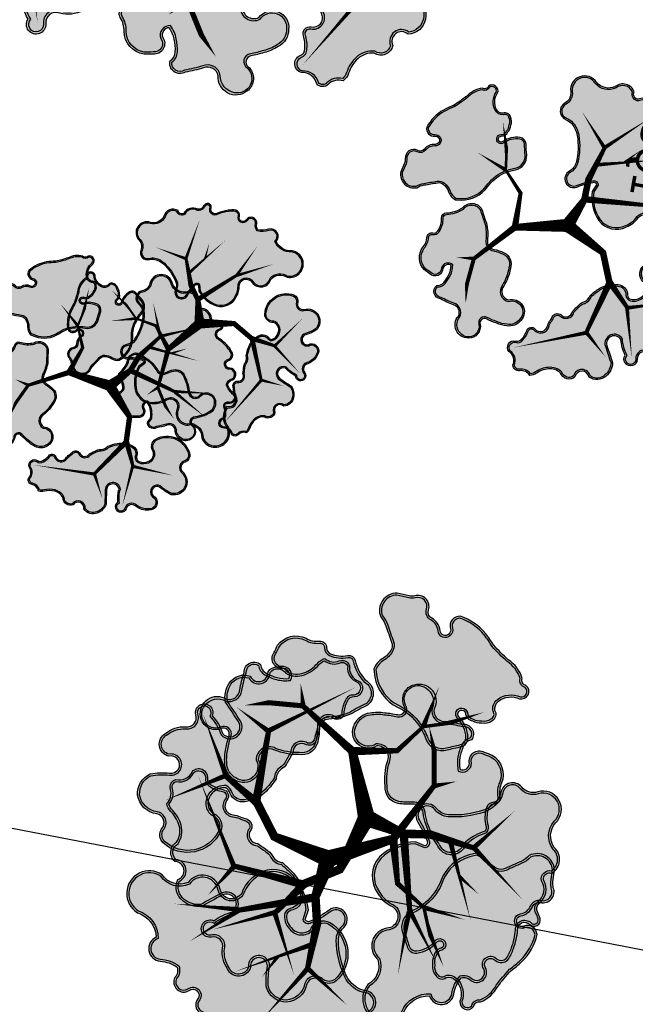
# Model space of a CAD drawing. Header units: metres. Extents: x 32353251 to 32353583, y 5707748 to 5708004.
# Tile 68 of 164: x 32353388 to 32353411, y 5707833 to 5707871. Entities that reach past the tile are written whole.
import ezdxf

# ---------------------------------------------------------------- set-up
doc = ezdxf.new("R2010")
doc.units = ezdxf.units.M
doc.header["$LTSCALE"] = 0.75
doc.layers.get('0').update_dxf_attribs({"linetype": 'CONTINUOUS'})
doc.layers.get('DEFPOINTS').update_dxf_attribs({"linetype": 'CONTINUOUS'})
doc.layers.add('10414942$0$ST-TXT50', color=7, linetype='CONTINUOUS')
doc.layers.add('10414943$0$ST-Mischfläche-Sol', color=7, linetype='CONTINUOUS', lineweight=0, true_color=0x636466)
for name, color, linetype, transparency in [('10414944$0$PF-Krone', 33, 'CONTINUOUS', 0.7), ('10414944$0$PF-Krone_SOL', 70, 'CONTINUOUS', 0.7), ('10414944$0$ST-Baum', 7, 'CONTINUOUS', 0.7)]:
    doc.layers.add(name, color=color, linetype=linetype, transparency=transparency)
doc.layers.add('10414944$0$PF-Stamm', color=7, linetype='CONTINUOUS', true_color=0x5f5144, transparency=0.7)
doc.styles.add('10414942$0$ARIAL NARROW', font='ARIALN.TTF')

# ---------------------------------------------------------------- blocks, each defined once
blk = doc.blocks.new('19-A2-A0')
at = {"layer": 'DEFPOINTS'}
blk.add_lwpolyline([(-489.15, -204.65), (489.15, -204.65), (489.15, 204.65), (-489.15, 204.65)], close=True, dxfattribs=at)
blk = doc.blocks.new('10414943')
at = {"layer": '10414943$0$ST-Mischfläche-Sol'}
h = blk.add_hatch(dxfattribs=at)
h.set_pattern_fill('AR-HBONE', color=256, scale=0.0042, angle=170)
h.set_pattern_definition([(215, (0, 0), (-0.1047920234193, -0.5943050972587), [1.28016, -0.42672]), (305, (-0.34955, -0.24476), (-0.1047920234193, -0.5943050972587), [1.28016, -0.42672])])
edge = h.paths.add_edge_path()
edge.add_line((32353333.407, 5707899.31), (32353335.24, 5707908.862))
edge.add_line((32353335.24, 5707908.862), (32353407.152, 5707895.034))
edge.add_line((32353407.152, 5707895.034), (32353413.706, 5707897.337))
edge.add_line((32353413.706, 5707897.337), (32353481.818, 5707884.239))
edge.add_line((32353481.818, 5707884.239), (32353497.176, 5707881.286))
edge.add_line((32353497.176, 5707881.286), (32353499.704, 5707880.189))
edge.add_line((32353499.704, 5707880.189), (32353502.939, 5707877.836))
edge.add_line((32353502.939, 5707877.836), (32353505.467, 5707876.739))
edge.add_line((32353505.467, 5707876.739), (32353517.005, 5707874.52))
edge.add_line((32353517.005, 5707874.52), (32353517.645, 5707870.615))
edge.add_line((32353517.645, 5707870.615), (32353516.663, 5707870.803))
edge.add_line((32353516.663, 5707870.803), (32353515.44, 5707864.419))
edge.add_line((32353515.44, 5707864.419), (32353479.337, 5707871.339))
edge.add_line((32353479.337, 5707871.339), (32353468.359, 5707873.443))
edge.add_line((32353468.359, 5707873.443), (32353468.779, 5707869.425))
edge.add_arc((32353471.762, 5707869.736), 3, 185.9559, 259.1498)
edge.add_line((32353471.198, 5707866.79), (32353499.612, 5707861.344))
edge.add_line((32353499.612, 5707861.344), (32353497.736, 5707858.394))
edge.add_line((32353497.736, 5707858.394), (32353462.939, 5707865.064))
edge.add_arc((32353461.81, 5707859.171), 6, 79.1498, 96.1372)
edge.add_line((32353461.168, 5707865.137), (32353452.41, 5707864.195))
edge.add_arc((32353451.769, 5707870.161), 6, 259.1149, 276.1372, ccw=False)
edge.add_line((32353450.636, 5707864.269), (32353424.341, 5707869.325))
edge.add_arc((32353425.474, 5707875.217), 6, 242.0483, 259.1149, ccw=False)
edge.add_line((32353422.662, 5707869.917), (32353415, 5707873.982))
edge.add_arc((32353412.188, 5707868.682), 6, 62.0483, 79.1497)
edge.add_line((32353413.318, 5707874.575), (32353366.067, 5707883.631))
edge.add_line((32353366.067, 5707883.631), (32353365.06, 5707886.87))
edge.add_line((32353365.06, 5707886.87), (32353331.246, 5707893.373))
edge.add_line((32353331.246, 5707893.373), (32353331.861, 5707896.566))
edge.add_line((32353331.861, 5707896.566), (32353338.356, 5707895.321))
edge.add_line((32353338.356, 5707895.321), (32353340.491, 5707897.948))
edge.add_line((32353340.491, 5707897.948), (32353344.413, 5707897.2))
edge.add_line((32353344.413, 5707897.2), (32353345.428, 5707893.961))
edge.add_line((32353345.428, 5707893.961), (32353351.009, 5707892.888))
edge.add_line((32353351.009, 5707892.888), (32353351.574, 5707895.828))
edge.add_line((32353351.574, 5707895.828), (32353371.217, 5707892.063))
edge.add_line((32353371.217, 5707892.063), (32353370.648, 5707889.105))
edge.add_line((32353370.648, 5707889.105), (32353371.654, 5707885.87))
edge.add_line((32353371.654, 5707885.87), (32353406.652, 5707879.162))
edge.add_arc((32353407.216, 5707882.11), 3.001, 259.1591, 333.481)
edge.add_line((32353409.902, 5707880.769), (32353411.749, 5707884.294))
edge.add_line((32353411.749, 5707884.294), (32353333.407, 5707899.31))
blk = doc.blocks.new('10414942')
at = {"layer": '10414942$0$ST-TXT50', "insert": (32353412.523, 5707866.815), "char_height": 1.25, "attachment_point": 1, "rotation": 259.7746, "style": '10414942$0$ARIAL NARROW'}
blk.add_mtext_dynamic_manual_height_columns('SQ1', width=2.98856, gutter_width=1.25, heights=[0.663], dxfattribs=at)
blk = doc.blocks.new('10414944$0$PF-BAUM_12')
at = {"layer": '10414944$0$PF-Krone_SOL', "transparency": 33554457}
h = blk.add_hatch(color=256, dxfattribs=at)
h.dxf.hatch_style = 1
h.set_gradient(color1=(88, 186, 72), color2=(175, 217, 170), tint=1, name='INVSPHERICAL')
edge = h.paths.add_edge_path()
edge.add_arc((-1.276, 1.399), 0.541, 250.247, 303.4279)
edge.add_arc((-0.598, 0.419), 0.651, 94.3691, 125.6409, ccw=False)
edge.add_arc((-0.587, 0.271), 0.8, 79.906, 94.3691, ccw=False)
edge.add_arc((-0.407, 1.28), 0.226, 259.906, 345.0368)
edge.add_arc((3.356, 0.275), 3.669, 162.1844, 165.0368, ccw=False)
edge.add_arc((-0.246, 1.432), 0.114, 342.1844, 421.4181)
edge.add_arc((-0.377, 1.191), 0.389, 61.4181, 105.4179)
edge.add_arc((-0.494, 1.613), 0.0494, 76.8677, 285.4179, ccw=False)
edge.add_arc((-0.434, 1.767), 0.117, 245.5523, 317.8819)
edge.add_arc((-0.441, 1.854), 0.19, 299.5067, 335.7073)
edge.add_arc((-0.39, 1.889), 0.166, 317.3096, 366.5168)
edge.add_arc((-0.315, 1.914), 0.0904, 356.15, 452.3298)
edge.add_arc((-0.284, 2.114), 0.116, 186.3955, 252.2185, ccw=False)
edge.add_arc((-0.146, 2.14), 0.256, 124.2968, 188.6524, ccw=False)
edge.add_arc((-0.362, 2.416), 0.0972, 318.2129, 468.9396)
edge.add_arc((-0.445, 2.555), 0.0698, 219.6885, 317.568, ccw=False)
edge.add_arc((-0.599, 2.082), 0.439, 76.9102, 116.5449)
edge.add_arc((-1.495, 4.557), 2.196, 281.7611, 288.5889, ccw=False)
edge.add_arc((-1.011, 0.858), 1.55, 91.3323, 98.0021)
edge.add_arc((-1.11, 1.691), 0.711, 99.4638, 131.7622)
edge.add_arc((-1.477, 2.155), 0.125, 148.2467, 256.0758)
edge.add_arc((-1.524, 1.968), 0.068, -114.9556, 76.0758, ccw=False)
edge.add_arc((-1.637, 1.725), 0.2, 65.0444, 122.1083)
edge.add_arc((-1.79, 1.969), 0.0876, 221.6314, 302.1083, ccw=False)
edge.add_arc((-1.96, 1.817), 0.14, 41.6314, 166.8648)
edge.add_arc((-2.345, 1.952), 0.268, 321.9495, 337.4752, ccw=False)
edge.add_line((-2.134, 1.786), (-2.241, 1.672))
edge.add_arc((-2.05, 1.557), 0.222, 148.9568, 261.833)
edge.add_arc((-2.015, 1.024), 0.32, 78.7718, 102.0334, ccw=False)
edge.add_arc((0.841, 15.411), 14.347, 258.7718, 259.6595)
edge.add_arc((-1.757, 1.173), 0.126, 30.356, 79.6595, ccw=False)
edge.add_arc((-1.887, 1.096), 0.277, -0.4934, 30.356, ccw=False)
edge.add_arc((-1.36, 1.092), 0.25, 179.5066, 221.3188)
edge.add_line((-1.548, 0.927), (-1.459, 0.89))
edge = h.paths.add_edge_path()
edge.add_arc((-2.059, -1.085), 0.217, 117.743, 251.4279, ccw=False)
edge.add_arc((-2.254, -0.796), 0.134, 313.8671, 413.8729)
edge.add_arc((-1.138, 0.538), 1.605, 221.524, 229.789, ccw=False)
edge.add_arc((-2.284, -0.414), 0.125, 108.798, 243.7029, ccw=False)
edge.add_arc((-2.266, -0.171), 0.138, 244.6115, 299.8242)
edge.add_arc((-2.492, 0.224), 0.593, 299.8242, 314.8752)
edge.add_arc((-2.363, 0.095), 0.41, 314.8752, 336.5607)
edge.add_arc((-2.06, -0.119), 0.0893, 34.547, 142.2333)
edge.add_arc((-2.251, -0.017), 0.129, 205.94, 338.605, ccw=False)
edge.add_arc((-1.108, 0.826), 1.547, 211.5442, 215.5748, ccw=False)
edge.add_arc((-2.165, 0.136), 0.288, 123.2934, 204.4063, ccw=False)
edge.add_arc((-2.467, 0.627), 0.289, 300.0552, 335.4001)
edge.add_arc((-2.13, 0.472), 0.0819, 58.4002, 155.4001, ccw=False)
edge.add_arc((-2.046, 0.61), 0.0798, 238.4002, 306.4204)
edge.add_arc((-2.216, 0.841), 0.368, 306.4204, 341.4929)
edge.add_arc((-1.788, 0.698), 0.0838, 72.4288, 161.4929, ccw=False)
edge.add_arc((-1.597, 1.302), 0.55, 252.4288, 281.6379)
edge.add_arc((-1.383, 0.601), 0.193, 8.2479, 122.231, ccw=False)
edge.add_arc((1.431, 0.442), 2.63, 175.9465, 181.0704)
edge.add_arc((-2.004, 0.487), 0.811, 332.6061, 353.3579, ccw=False)
edge.add_arc((-1.17, 0.055), 0.129, 152.6061, 239.8128)
edge.add_arc((-1.571, -0.635), 0.669, 44.4632, 59.8128, ccw=False)
edge.add_arc((-1.242, -0.312), 0.208, -40.1663, 44.4632, ccw=False)
edge.add_arc((-1.797, -0.042), 0.82, 308.5293, 330.4961, ccw=False)
edge.add_arc((-1.213, -0.806), 0.142, 120.5815, 237.174)
edge.add_arc((-1.303, -1.13), 0.205, -64.491, 86.396, ccw=False)
edge.add_arc((-1.343, -1.112), 0.24, 240.4754, 302.2336, ccw=False)
edge.add_arc((-1.212, -0.792), 0.584, 226.3665, 244.7952, ccw=False)
edge.add_arc((-0.721, -0.151), 1.39, 222.9429, 229.9249, ccw=False)
edge.add_arc((-1.794, -1.149), 0.076, 42.9191, 173.4992)
edge.add_arc((-2.058, -1.113), 0.191, 248.2896, 351.6714, ccw=False)
edge = h.paths.add_edge_path()
edge.add_arc((1.206, -0.038), 0.665, 150.7734, 194.5558)
edge.add_arc((0.911, -0.094), 0.366, 197.6599, 276.7526)
edge.add_arc((0.953, -0.044), 0.413, 270.2152, 305.5241)
edge.add_arc((1.264, -0.512), 0.149, -27.7225, 118.3909, ccw=False)
edge.add_arc((1.611, -0.663), 0.229, 159.2735, 288.7974)
edge.add_arc((1.627, -1.145), 0.271, -1.083, 77.6692, ccw=False)
edge.add_arc((2.169, -1.048), 0.29, 200.6132, 382.9337)
edge.add_arc((2.707, -0.726), 0.343, 147.8227, 217.591, ccw=False)
edge.add_arc((2.447, -0.383), 0.163, 259.448, 409.1515)
edge.add_arc((2.799, 0.062), 0.404, 199.7173, 232.6211, ccw=False)
edge.add_arc((2.549, -0.116), 0.137, 103.2593, 162.2981, ccw=False)
edge.add_arc((2.458, 0.13), 0.127, 297.4752, 447.5021)
edge.add_arc((2.46, 0.335), 0.0783, 98.8157, 273.1184, ccw=False)
edge.add_arc((2.4, 0.525), 0.122, 293.027, 374.9291)
edge.add_arc((2.024, 0.327), 0.544, 24.9483, 42.1183)
edge.add_arc((1.778, 0.157), 0.842, 39.3994, 55.75)
edge.add_arc((2.289, 0.935), 0.0906, 104.7131, 245.5829, ccw=False)
edge.add_arc((2.245, 1.1), 0.0797, 284.7131, 435.2869)
edge.add_arc((2.179, 0.846), 0.343, 75.2869, 90.1544)
edge.add_arc((2.192, 1.291), 0.103, 200.5438, 262.034, ccw=False)
edge.add_arc((1.871, 1.232), 0.225, 5.6552, 92.2855)
edge.add_arc((1.892, 1.533), 0.0813, 129.4673, 248.0142, ccw=False)
edge.add_arc((1.638, 1.592), 0.203, 0.9413, 108.0271)
edge.add_arc((1.552, 2.041), 0.257, 198.8038, 275.2311, ccw=False)
edge.add_arc((1.081, 1.905), 0.234, 13.1092, 167.2288)
edge.add_arc((0.667, 1.999), 0.191, 279.3003, 347.2288, ccw=False)
edge.add_arc((0.722, 1.661), 0.151, 99.3003, 228.8092)
edge.add_arc((0.465, 1.368), 0.239, 21.1744, 48.8092, ccw=False)
edge.add_arc((0.324, 1.313), 0.39, -10.7857, 21.1744, ccw=False)
edge.add_arc((-0.379, 1.447), 1.107, 325.7449, 349.2143, ccw=False)
edge.add_arc((0.356, 0.946), 0.217, 278.2663, 325.7449, ccw=False)
edge.add_arc((0.408, 0.587), 0.146, 98.2663, 271.6731)
edge.add_arc((0.451, -0.897), 1.339, 79.7675, 91.6731, ccw=False)
edge.add_arc((0.689, 0.378), 0.0423, -16.4325, 90.0101, ccw=False)
edge.add_line((0.73, 0.366), (0.626, 0.287))
edge = h.paths.add_edge_path()
edge.add_arc((-1.555, -2.257), 0.172, 12.6189, 77.7455)
edge.add_arc((-1.498, -1.992), 0.0986, 164.1816, 257.7455, ccw=False)
edge.add_arc((-1.721, -1.839), 0.18, 315.6358, 396.2247)
edge.add_arc((-1.472, -1.696), 0.11, 56.0167, 199.1656, ccw=False)
edge.add_arc((-1.356, -1.537), 0.087, 231.1844, 306.609)
edge.add_arc((-1.497, -1.248), 0.408, 298.1575, 320.4218)
edge.add_arc((-1.118, -1.561), 0.0835, 20.6534, 140.4218, ccw=False)
edge.add_arc((-0.932, -1.491), 0.115, 200.6534, 324.1572)
edge.add_arc((-0.598, -1.732), 0.297, 125.8433, 144.1572, ccw=False)
edge.add_arc((-1.131, -0.995), 0.613, 305.8433, 313.7683)
edge.add_arc((-0.64, -1.507), 0.0965, 35.283, 133.7683, ccw=False)
edge.add_arc((-0.457, -1.411), 0.111, 200.8653, 329.8017)
edge.add_arc((5.964, -14.913), 14.859, 114.5642, 115.1946, ccw=False)
edge.add_arc((-0.146, -1.534), 0.151, 81.9994, 116.2838, ccw=False)
edge.add_arc((-0.13, -1.215), 0.169, 271.6238, 322.4573)
edge.add_arc((0.422, -2.358), 1.12, 101.7391, 111.8636, ccw=False)
edge.add_arc((0.282, -1.704), 0.452, 61.0493, 101.1946, ccw=False)
edge.add_arc((0.429, -1.462), 0.169, -13.3297, 65.0541, ccw=False)
edge.add_arc((0.701, -1.544), 0.116, 158.2537, 207.0243)
edge.add_arc((0.727, -1.436), 0.206, 231.2626, 284.3776)
edge.add_arc((0.759, -1.468), 0.168, 276.3107, 373.1888)
edge.add_arc((1.062, -1.323), 0.175, 121.9096, 217.5827, ccw=False)
edge.add_arc((1.201, -1.579), 0.466, 12.4963, 119.7416, ccw=False)
edge.add_arc((1.506, -1.497), 0.151, -66.2252, 7.4787, ccw=False)
edge.add_arc((1.591, -1.748), 0.115, 101.8196, 224.4343)
edge.add_arc((1.324, -2.037), 0.279, -26.9882, 48.417, ccw=False)
edge.add_arc((1.337, -2.023), 0.274, 258.9909, 329.2486, ccw=False)
edge.add_arc((1.662, -1.476), 0.9, 229.3858, 245.1764, ccw=False)
edge.add_arc((0.999, -2.237), 0.11, 45.6037, 249.2448)
edge.add_arc((0.845, -2.446), 0.157, -95.435, 42.7788, ccw=False)
edge.add_arc((0.801, -2.22), 0.384, 232.8, 274.4074, ccw=False)
edge.add_arc((0.487, -2.606), 0.115, 44.402, 165.1103)
edge.add_arc((0.272, -2.539), 0.111, 123.3852, 339.8557, ccw=False)
edge.add_arc((0.902, -2.367), 0.696, 164.2604, 186.4803, ccw=False)
edge.add_arc((0.106, -2.201), 0.128, 9.9652, 176.7192)
edge.add_arc((-48.316, -1.45), 48.3, 358.7661, 359.1179, ccw=False)
edge.add_arc((-0.315, -2.367), 0.314, 290.4729, 336.8998, ccw=False)
edge.add_arc((-0.291, -2.456), 0.222, 213.8839, 292.6434, ccw=False)
edge.add_arc((-0.592, -2.559), 0.119, 350.144, 508.4434)
edge.add_arc((-0.746, -2.356), 0.15, 180.1486, 290.2791, ccw=False)
edge.add_arc((-1.124, -2.47), 0.255, 26.5922, 75.6656)
edge.add_arc((-1.166, -2.635), 0.424, 75.6656, 104.3344)
edge.add_arc((-1.322, -2.025), 0.205, 251.4046, 284.3344, ccw=False)
at = {"layer": '10414944$0$PF-Krone'}
for points in [[(-1.459, 0.89, 0.236302), (-0.978, 0.948, -0.137302), (-0.648, 1.068, -0.063191), (-0.447, 1.058, 0.389536), (-0.189, 1.222, -0.012446), (-0.137, 1.397, 0.360188), (-0.191, 1.532, 0.194379), (-0.48, 1.565, -1.286295), (-0.482, 1.661, 0.326511), (-0.348, 1.689, 0.159282), (-0.268, 1.776, 0.218069), (-0.225, 1.908, 0.446169), (-0.319, 2.004, -0.295374), (-0.399, 2.101, -0.288426), (-0.29, 2.351, 0.772377), (-0.394, 2.508, -0.455092), (-0.499, 2.51, 0.174684), (-0.795, 2.475, -0.029801), (-1.047, 2.407, 0.029111), (-1.227, 2.392, 0.141869), (-1.584, 2.221, 0.508586), (-1.507, 2.034, -1.101217), (-1.552, 1.906, 0.254264), (-1.743, 1.894, -0.366329), (-1.855, 1.91, 0.608209), (-2.097, 1.849, -0.067848), (-2.134, 1.786, 0), (-2.241, 1.672, 0.536623), (-2.082, 1.337, -0.101848), (-1.953, 1.338, 0.003873), (-1.734, 1.297, -0.218508), (-1.648, 1.236, -0.135425), (-1.61, 1.094, 0.184492), (-1.548, 0.927)], [(-1.449, 0.915, 0.235756), (-0.993, 0.969, -0.137109), (-0.65, 1.094, -0.063191), (-0.442, 1.084, 0.389536), (-0.214, 1.229, -0.012446), (-0.162, 1.405, 0.360188), (-0.204, 1.509, 0.194379), (-0.474, 1.54, -1.313113), (-0.474, 1.686, 0.345734), (-0.364, 1.709, 0.172714), (-0.29, 1.791, 0.230529), (-0.251, 1.907, 0.475615), (-0.322, 1.978, -0.304436), (-0.424, 2.098, -0.284585), (-0.307, 2.371, 0.726016), (-0.38, 2.485, -0.402009), (-0.513, 2.487, 0.170881), (-0.785, 2.451, -0.030277), (-1.044, 2.381, 0.029443), (-1.223, 2.367, 0.140272), (-1.563, 2.205, 0.497246), (-1.501, 2.059, -1.101217), (-1.563, 1.883, 0.254264), (-1.73, 1.872, -0.366329), (-1.875, 1.893, 0.61415), (-2.072, 1.841, -0.070819), (-2.114, 1.769, 0), (-2.22, 1.656, 0.525075), (-2.082, 1.364, -0.0983), (-1.947, 1.364, 0.003873), (-1.73, 1.322, -0.218508), (-1.626, 1.25, -0.135425), (-1.584, 1.094, 0.177651), (-1.532, 0.949)], [(0.626, 0.287, 0.193395), (0.562, -0.205, 0.359494), (0.954, -0.458, 0.155295), (1.193, -0.381, -0.740727), (1.396, -0.582, 0.634154), (1.685, -0.88, -0.357816), (1.898, -1.15, 1.020458), (2.436, -0.935, -0.314188), (2.417, -0.543, 0.765274), (2.553, -0.26, -0.144564), (2.418, -0.075, -0.263459), (2.517, 0.017, 0.767513), (2.464, 0.257, -0.951478), (2.448, 0.413, 0.373398), (2.518, 0.556, 0.075059), (2.428, 0.691, 0.071464), (2.251, 0.853, -0.705879), (2.266, 1.023, 0.771312), (2.266, 1.177, 0.064963), (2.178, 1.188, -0.27493), (2.095, 1.254, 0.397091), (1.862, 1.458, -0.568927), (1.841, 1.596, 0.504511), (1.575, 1.785, -0.346415), (1.308, 1.958, 0.796288), (0.853, 1.957, -0.305389), (0.698, 1.811, 0.634062), (0.623, 1.548, -0.121167), (0.688, 1.454, -0.140363), (0.708, 1.24, -0.102764), (0.535, 0.824, -0.21018), (0.387, 0.731, 0.944057), (0.412, 0.441, -0.051995), (0.689, 0.42, -0.500995), (0.73, 0.366)], [(0.646, 0.269, 0.190937), (0.587, -0.198, 0.360145), (0.952, -0.432, 0.157291), (1.179, -0.359, -0.740752), (1.42, -0.592, 0.643471), (1.683, -0.853, -0.360113), (1.924, -1.145, 1.005174), (2.413, -0.948, -0.325759), (2.405, -0.513, 0.812791), (2.537, -0.28, -0.149118), (2.391, -0.075, -0.272395), (2.508, 0.041, 0.751835), (2.464, 0.231, -0.928423), (2.44, 0.438, 0.358623), (2.493, 0.547, 0.074197), (2.408, 0.674, 0.071015), (2.238, 0.83, -0.698214), (2.259, 1.048, 0.771312), (2.259, 1.152, 0.066315), (2.176, 1.162, -0.286763), (2.07, 1.249, 0.408934), (1.858, 1.431, -0.545784), (1.814, 1.606, 0.489703), (1.58, 1.76, -0.350827), (1.283, 1.951, 0.798701), (0.879, 1.951, -0.305389), (0.702, 1.785, 0.634062), (0.64, 1.567, -0.121167), (0.713, 1.463, -0.140363), (0.733, 1.235, -0.102764), (0.557, 0.809, -0.21018), (0.391, 0.706, 0.944057), (0.412, 0.467, -0.051616), (0.692, 0.446, -0.532673), (0.751, 0.35)], [(-2.129, -1.291, -0.65991), (-2.16, -0.893, 0.466338), (-2.174, -0.688, -0.036078), (-2.34, -0.526, -0.667578), (-2.325, -0.295, 0.245683), (-2.197, -0.29, 0.065767), (-2.074, -0.196, 0.094904), (-1.987, -0.068, 0.507802), (-2.131, -0.064, -0.653541), (-2.367, -0.074, -0.017589), (-2.427, 0.017, -0.369479), (-2.323, 0.376, 0.155455), (-2.205, 0.506, -0.450466), (-2.087, 0.542, 0.305827), (-1.998, 0.546, 0.154239), (-1.868, 0.725, -0.409437), (-1.763, 0.778, 0.128143), (-1.486, 0.764, -0.54286), (-1.192, 0.628, 0.022361), (-1.199, 0.393, -0.090795), (-1.284, 0.114, 0.400005), (-1.234, -0.057, -0.067076), (-1.093, -0.167, -0.387019), (-1.083, -0.446, -0.096143), (-1.286, -0.684, 0.557693), (-1.29, -0.926, -0.773495), (-1.215, -1.314, -0.276189), (-1.461, -1.32, -0.080584), (-1.615, -1.214, -0.030474), (-1.738, -1.098, 0.640635), (-1.869, -1.141, -0.484398)], [(-2.227, -1.172, -0.377035), (-2.142, -0.911, 0.462758), (-2.158, -0.667, -0.036793), (-2.324, -0.505, -0.650672), (-2.325, -0.323, 0.226885), (-2.184, -0.313, 0.065767), (-2.055, -0.214, 0.102669), (-1.958, -0.066, 0.560734), (-2.154, -0.052, -0.672352), (-2.344, -0.061, -0.017696), (-2.404, 0.029, -0.366993), (-2.309, 0.354, 0.154831), (-2.181, 0.495, -0.450466), (-2.101, 0.52, 0.305827), (-1.983, 0.525, 0.154239), (-1.843, 0.717, -0.409437), (-1.771, 0.753, 0.13033), (-1.476, 0.739, -0.546373), (-1.219, 0.627, 0.02192), (-1.225, 0.395, -0.090238), (-1.307, 0.126, 0.400005), (-1.247, -0.079, -0.067076), (-1.112, -0.185, -0.390762), (-1.104, -0.431, -0.096389), (-1.301, -0.663, 0.568263), (-1.298, -0.951, -0.791061), (-1.228, -1.291, -0.279339), (-1.449, -1.297, -0.081396), (-1.598, -1.195, -0.030819), (-1.72, -1.079, 0.674462), (-1.888, -1.14, -0.76422)], [(-1.387, -2.219, 0.292073), (-1.519, -2.088, -0.432551), (-1.593, -1.965, 0.366883), (-1.576, -1.732, -0.720884), (-1.411, -1.605, 0.341522), (-1.304, -1.607, 0.097453), (-1.182, -1.508, -0.576003), (-1.04, -1.531, 0.597917), (-0.839, -1.558, -0.08008), (-0.772, -1.491, 0.034593), (-0.707, -1.437, -0.458286), (-0.561, -1.451, 0.630565), (-0.361, -1.467, -0.002751), (-0.213, -1.399, -0.15072), (-0.125, -1.384, 0.225513), (0.005, -1.318, -0.044205), (0.194, -1.261, -0.176981), (0.5, -1.309, -0.356005), (0.593, -1.501, 0.216074), (0.598, -1.596, 0.235998), (0.778, -1.635, 0.449828), (0.923, -1.43, -0.443521), (0.97, -1.174, -0.505384), (1.656, -1.478, -0.333159), (1.567, -1.636, 0.592663), (1.509, -1.828, -0.341427), (1.572, -2.163, -0.316536), (1.284, -2.292, -0.069009), (1.076, -2.159, 1.23095), (0.961, -2.34, -0.688656), (0.83, -2.603, -0.183568), (0.569, -2.526, 0.581478), (0.376, -2.577, -1.382341), (0.211, -2.446, -0.097258), (0.232, -2.179, 0.890608), (-0.021, -2.193, -0.001535), (-0.027, -2.49, -0.205393), (-0.205, -2.661, -0.357852), (-0.475, -2.58, 0.826532), (-0.694, -2.497, -0.521291), (-0.896, -2.356, 0.217457), (-1.061, -2.223, 0.125748), (-1.271, -2.223, -0.14468)], [(-1.366, -2.198, 0.270797), (-1.513, -2.063, -0.432551), (-1.568, -1.972, 0.354737), (-1.555, -1.729, -0.649808), (-1.424, -1.623, 0.359616), (-1.292, -1.63, 0.097453), (-1.162, -1.524, -0.576003), (-1.064, -1.54, 0.597917), (-0.818, -1.573, -0.08008), (-0.757, -1.512, 0.034593), (-0.689, -1.456, -0.446057), (-0.584, -1.464, 0.599943), (-0.343, -1.488, -0.002629), (-0.201, -1.422, -0.15559), (-0.126, -1.411, 0.218765), (0.021, -1.34, -0.04262), (0.199, -1.287, -0.177473), (0.489, -1.332, -0.354321), (0.568, -1.493, 0.222706), (0.577, -1.613, 0.240128), (0.783, -1.661, 0.456345), (0.947, -1.418, -0.452999), (0.983, -1.196, -0.504186), (1.63, -1.482, -0.325283), (1.559, -1.611, 0.587825), (1.491, -1.847, -0.341406), (1.549, -2.151, -0.312164), (1.292, -2.267, -0.067854), (1.094, -2.139, 1.19624), (0.945, -2.361, -0.679338), (0.83, -2.577, -0.183947), (0.586, -2.506, 0.573485), (0.351, -2.569, -1.514783), (0.239, -2.46, -0.105945), (0.259, -2.18, 0.910696), (-0.047, -2.193, -0.001511), (-0.053, -2.484, -0.20139), (-0.215, -2.637, -0.344816), (-0.448, -2.573, 0.767089), (-0.71, -2.475, -0.515063), (-0.87, -2.351, 0.223578), (-1.055, -2.198, 0.125748), (-1.278, -2.198, -0.125245)]]:
    blk.add_lwpolyline(points, format="xyb", close=True, dxfattribs=at)
at = {"layer": '10414944$0$PF-Stamm'}
for points in [[(0.046, -0.101, 0.217, 0.108, 0), (-0.78, 0.167, 0.108, 0.065, 0), (-0.499, 0.665, 0.065, 0.0433, 0), (-0.599, 1.108, 0.0433, 0.0433, 0), (-0.475, 1.405, 0.065, 1.976742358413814e-14, 0), (-0.371, 1.869, 0, 0, 0)], [(0.046, -0.101, 0.217, 0.108, 0), (0.458, 0.204, 0.108, 0.108, 0), (0.635, 0.494, 0.108, 0.065, 0), (1.062, 0.891, 0.065, 0, 0), (0.917, 1.582, 0, 0, 0)], [(-0.599, 1.108, 0.065, 0, 0), (-0.941, 1.541, 0, 0, 0)], [(1.073, 0.898, 0.065, 0, 0), (1.938, 1.1, 0, 0, 0)], [(0.841, 0.685, 0.0657, 0.065, 0), (0.841, 0.676, 0.065, 0, 0), (1.85, 0.394, 0, 0, 0)], [(1.291, 0.553, 0.0455, 1.248468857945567e-14, 0), (1.61, 0.652, 0, 0, 0)], [(0.477, 0.2, 0.108, 0.065, 0), (1.35, -0.216, 0.065, 0, 0), (2.103, -0.253, 0, 0, 0)], [(-0.78, 0.167, 0.108, 0.065, 0), (-1.591, -0.088, 0.065, 0, 0), (-1.861, 0.029, 0, 0, 0)], [(0.046, -0.101, 0.217, 0.108, 0), (0.446, -0.726, 0.108, 0.108, 0), (0.379, -1.209, 0.108, 0.065, 0), (0.514, -1.723, 0.065, 2.236840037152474e-14, 0), (1.327, -1.907, 0, 0, 0)], [(-1.586, -0.075, 0.065, 0.065, 0), (-1.849, -0.447, 0.065, 0, 0), (-1.979, -0.743, 0, 0, 0)], [(1.355, -0.229, 0.065, 0, 0), (1.985, -0.759, 0, 0, 0), (1.998, -0.757, 0, 0, 0)], [(0.379, -1.228, 0.108, 0.065, 0), (-0.269, -1.876, 0.065, 0, 0), (-1.498, -1.693, 0, 0, 0)], [(0.509, -1.712, 0.065, 0, 0), (0.297, -2.526, 0, 0, 0)], [(-0.259, -1.886, 0.065, 0, 0), (-0.106, -2.36, 0, 0, 0), (-0.269, -2.651, 0, 0, 0)]]:
    blk.add_lwpolyline(points, format="xyseb", dxfattribs=at)
blk = doc.blocks.new('10414944')
at = {"layer": '10414944$0$ST-Baum'}
for p, xscale, yscale, zscale, rotation in [((32353384.14, 5707878.022), 3.314226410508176, 3.314226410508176, 1.380927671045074, 23), ((32353396.44, 5707875.792), 3.090444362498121, 3.090444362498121, 1.287685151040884, 57.40868327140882), ((32353408.234, 5707863.192), 2.29333655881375, 2.29333655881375, 0.955556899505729, 20), ((32353394.264, 5707859.317), 1.764374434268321, 1.764374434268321, 0.7351560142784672, 57.40868327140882), ((32353400.983, 5707840.817), 2.971407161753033, 2.971407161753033, 1.238086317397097, 300.0000000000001), ((32353399.622, 5707838.823), 2.971407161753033, 2.971407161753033, 1.238086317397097, 215)]:
    blk.add_blockref('10414944$0$PF-BAUM_12', p, dxfattribs=dict(at, xscale=xscale, yscale=yscale, zscale=zscale, rotation=rotation))
at = {"layer": '10414944$0$ST-Baum', "xscale": 1.884181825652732, "yscale": 1.884181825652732, "zscale": 0.7850757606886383}
blk.add_blockref('10414944$0$PF-BAUM_12', (32353390.966, 5707857.118), dxfattribs=at)

msp = doc.modelspace()

# ---------------------------------------------------------------- block references
for name in ['10414944', '10414943']:
    msp.add_blockref(name, (0, 0))
at = {"xscale": 0.25, "yscale": 0.25, "zscale": 0.25, "rotation": 349.0867958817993}
msp.add_blockref('19-A2-A0', (32353428.528, 5707884.314), dxfattribs=at)

# ---------------------------------------------------------------- next in the draw order: block references
msp.add_blockref('10414942', (0, 0))

doc.saveas('drawing.dxf')
